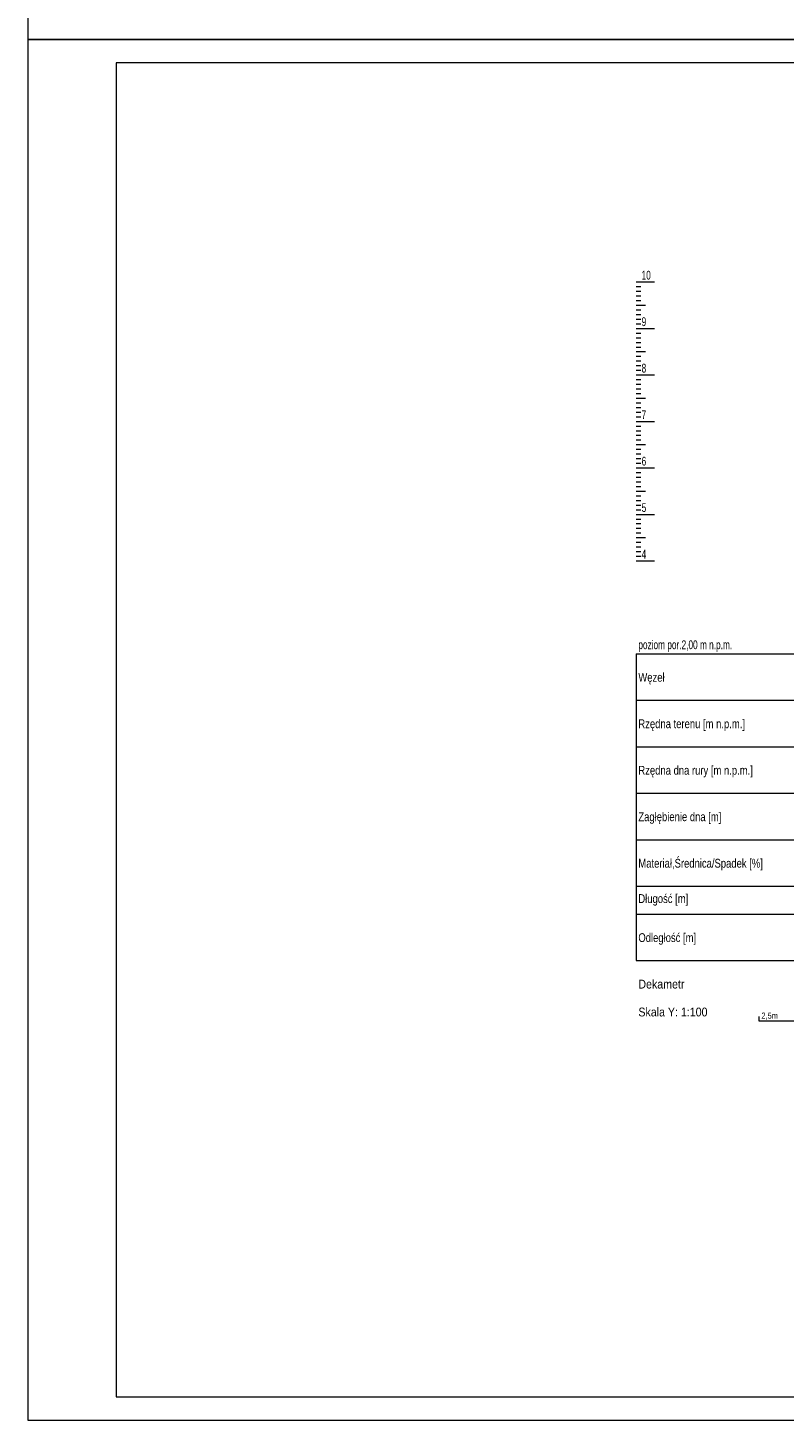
# Model space of a CAD drawing. Extents: x -10.8 to 31.2, y -51.6 to 7.8.
# Tile 1 of 4: x -10.8 to 5.5, y -51.6 to -21.6. Entities that reach past the tile are written whole.
import ezdxf

# ---------------------------------------------------------------- set-up
doc = ezdxf.new("R2010")
doc.units = 0
doc.header["$MEASUREMENT"] = 0
doc.layers.add('--tabelka rysunku', color=7, linetype='CONTINUOUS', lineweight=0)
doc.layers.add('A--tabelka rysunku', color=7, linetype='CONTINUOUS', lineweight=0)
doc.styles.get("Standard").update_dxf_attribs({"font": '-0,125'})

msp = doc.modelspace()

# ---------------------------------------------------------------- linework, layer by layer
at = {"layer": '--tabelka rysunku', "linetype": 'Continuous'}
for p, q in [((2.30224, -27.1073), (2.70224, -27.1073)), ((2.30224, -27.2073), (2.40224, -27.2073)), ((2.30224, -27.3073), (2.40224, -27.3073)), ((2.30224, -27.4073), (2.40224, -27.4073)), ((2.30224, -27.5073), (2.40224, -27.5073)), ((2.30224, -27.6073), (2.50224, -27.6073)), ((2.30224, -27.7073), (2.40224, -27.7073)), ((2.30224, -27.8073), (2.40224, -27.8073)), ((2.30224, -27.9073), (2.40224, -27.9073)), ((2.30224, -28.0073), (2.40224, -28.0073)), ((2.30224, -28.1073), (2.70224, -28.1073)), ((2.30224, -28.2073), (2.40224, -28.2073)), ((2.30224, -28.3073), (2.40224, -28.3073)), ((2.30224, -28.4073), (2.40224, -28.4073)), ((2.30224, -28.5073), (2.40224, -28.5073)), ((2.30224, -28.6073), (2.50224, -28.6073)), ((2.30224, -28.7073), (2.40224, -28.7073)), ((2.30224, -28.8073), (2.40224, -28.8073)), ((2.30224, -28.9073), (2.40224, -28.9073)), ((2.30224, -29.0073), (2.40224, -29.0073)), ((2.30224, -29.1073), (2.70224, -29.1073)), ((2.30224, -29.2073), (2.40224, -29.2073)), ((2.30224, -29.3073), (2.40224, -29.3073)), ((2.30224, -29.4073), (2.40224, -29.4073)), ((2.30224, -29.5073), (2.40224, -29.5073)), ((2.30224, -29.6073), (2.50224, -29.6073)), ((2.30224, -29.7073), (2.40224, -29.7073)), ((2.30224, -29.8073), (2.40224, -29.8073)), ((2.30224, -29.9073), (2.40224, -29.9073)), ((2.30224, -30.0073), (2.40224, -30.0073)), ((2.30224, -30.1073), (2.70224, -30.1073)), ((2.30224, -30.2073), (2.40224, -30.2073)), ((2.30224, -30.3073), (2.40224, -30.3073)), ((2.30224, -30.4073), (2.40224, -30.4073)), ((2.30224, -30.5073), (2.40224, -30.5073)), ((2.30224, -30.6073), (2.50224, -30.6073)), ((2.30224, -30.7073), (2.40224, -30.7073)), ((2.30224, -30.8073), (2.40224, -30.8073)), ((2.30224, -30.9073), (2.40224, -30.9073)), ((2.30224, -31.0073), (2.40224, -31.0073)), ((2.30224, -31.1073), (2.70224, -31.1073)), ((2.30224, -31.2073), (2.40224, -31.2073)), ((2.30224, -31.3073), (2.40224, -31.3073)), ((2.30224, -31.4073), (2.40224, -31.4073)), ((2.30224, -31.5073), (2.40224, -31.5073)), ((2.30224, -31.6073), (2.50224, -31.6073)), ((2.30224, -31.7073), (2.40224, -31.7073)), ((2.30224, -31.8073), (2.40224, -31.8073)), ((2.30224, -31.9073), (2.40224, -31.9073)), ((2.30224, -32.0073), (2.40224, -32.0073)), ((2.30224, -32.1073), (2.70224, -32.1073)), ((2.30224, -32.2073), (2.40224, -32.2073)), ((2.30224, -32.3073), (2.40224, -32.3073)), ((2.30224, -32.4073), (2.40224, -32.4073)), ((2.30224, -32.5073), (2.40224, -32.5073)), ((2.30224, -32.6073), (2.50224, -32.6073)), ((2.30224, -32.7073), (2.40224, -32.7073)), ((2.30224, -32.8073), (2.40224, -32.8073)), ((2.30224, -32.9073), (2.40224, -32.9073)), ((2.30224, -33.0073), (2.40224, -33.0073)), ((2.30224, -33.1073), (2.70224, -33.1073)), ((2.30224, -35.1073), (6.04849, -35.1073)), ((2.30224, -35.1073), (2.30224, -41.7073)), ((2.30224, -36.1073), (6.04849, -36.1073)), ((2.30224, -37.1073), (6.04849, -37.1073)), ((2.30224, -38.1073), (6.04849, -38.1073)), ((2.30224, -39.1073), (6.04849, -39.1073)), ((2.30224, -40.1073), (6.04849, -40.1073)), ((2.30224, -40.7073), (6.04849, -40.7073)), ((2.30224, -41.7073), (6.04849, -41.7073)), ((4.94849, -43.0073), (4.94849, -42.9073)), ((5.94849, -43.0073), (4.94849, -43.0073))]:
    msp.add_line(p, q, dxfattribs=at)
at = {"layer": 'A--tabelka rysunku', "linetype": 'Continuous'}
for points in [[(-10.77922, -21.89195), (31.22078, -21.89195), (31.22078, 7.80805), (-10.77922, 7.80805)], [(-10.77922, -51.59195), (31.22078, -51.59195), (31.22078, -21.89195), (-10.77922, -21.89195)], [(-8.87922, -51.09195), (30.72078, -51.09195), (30.72078, -22.39195), (-8.87922, -22.39195)]]:
    msp.add_lwpolyline(points, close=True, dxfattribs=at)

# ---------------------------------------------------------------- texts
at = {"layer": '--tabelka rysunku', "linetype": 'Continuous'}
for s, height, width, p in [('10', 0.19, 0.7, (2.42224, -27.0573)), ('9', 0.19, 0.7, (2.42224, -28.0573)), ('8', 0.19, 0.7, (2.42224, -29.0573)), ('7', 0.19, 0.7, (2.42224, -30.0573)), ('6', 0.19, 0.7, (2.42224, -31.0573)), ('5', 0.19, 0.7, (2.42224, -32.0573)), ('4', 0.19, 0.7, (2.42224, -33.0573)), ('poziom por.2,00 m n.p.m.', 0.19, 0.7, (2.35224, -35.0073)), ('Węzeł', 0.19, 0.8, (2.35224, -35.7073)), ('Rzędna terenu [m n.p.m.]', 0.19, 0.8, (2.35224, -36.7073)), ('Rzędna dna rury [m n.p.m.]', 0.19, 0.8, (2.35224, -37.7073)), ('Zagłębienie dna [m]', 0.19, 0.8, (2.35224, -38.7073)), ('Materiał,Średnica/Spadek [%]', 0.19, 0.8, (2.35224, -39.7073)), ('Długość [m]', 0.19, 0.8, (2.35224, -40.4673)), ('Odległość [m]', 0.19, 0.8, (2.35224, -41.3073)), ('Dekametr', 0.19, 0.9, (2.35224, -42.3073)), ('Skala Y: 1:100', 0.19, 0.9, (2.35224, -42.9073)), ('2,5m', 0.133, 0.9, (4.99849, -42.9573))]:
    msp.add_text(s, height=height, dxfattribs=dict(at, width=width)).set_placement(p)

doc.saveas('drawing.dxf')
